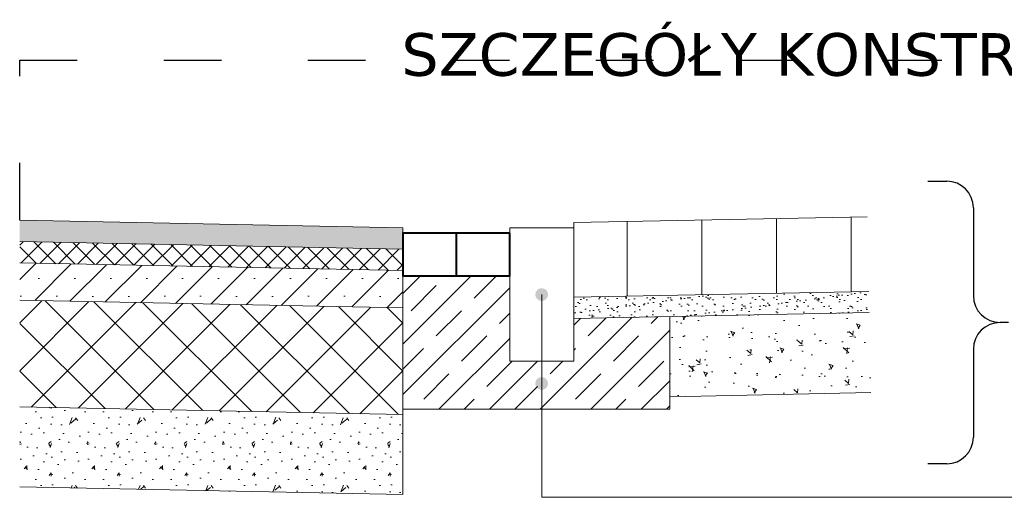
# Model space of a CAD drawing. Header units: millimetres. Extents: x 2422 to 2697, y 999 to 1037.
# Tile 26 of 48: x 2674.212 to 2676.057, y 1004.521 to 1005.417. Entities that reach past the tile are written whole.
import ezdxf

# ---------------------------------------------------------------- set-up
doc = ezdxf.new("R2010")
doc.units = ezdxf.units.MM
doc.linetypes.add('ACAD_ISO03W100', pattern=[30, 12, -18])
for name, color, linetype, lineweight, true_color in [('1_warstwa_ścier.', 7, 'Continuous', 15, 0x636363), ('2_warstwa_wiąż.', 7, 'Continuous', 13, 0x8d8268), ('Podbudowa_beton', 7, 'Continuous', 13, 0x906713), ('Podbudowa_z_betonu_asfaltowego', 7, 'Continuous', 5, 0x8d8268)]:
    doc.layers.add(name, color=color, linetype=linetype, lineweight=lineweight, true_color=true_color)
doc.layers.add('1_warstwa_ścier._wypel', color=7, linetype='Continuous', true_color=0x636363, transparency=0.7)
doc.layers.add('4_podbudowa_pom.', color=7, linetype='Continuous', true_color=0x906713)
for name, color, linetype, lineweight in [('_JB_Opisowe', 7, 'Continuous', 0), ('_JB_Podsypka', 30, 'Continuous', 9), ('_JB_Ława', 1, 'Continuous', 13), ('_PN-ściek', 4, 'Continuous', 40), ('kraweznik', 5, 'Continuous', 13), ('zabruk', 27, 'Continuous', 5)]:
    doc.layers.add(name, color=color, linetype=linetype, lineweight=lineweight)
doc.layers.add('_SZK-opis_0.2', color=7, linetype='Continuous')
doc.layers.add('TEMP', color=80, linetype='Continuous', plot=False)
doc.styles.add('kuba', font='verdana.ttf', dxfattribs={"height": 0.1})

msp = doc.modelspace()

# ---------------------------------------------------------------- hatches: boundary and pattern name
at = {"layer": '1_warstwa_ścier._wypel', "lineweight": 13, "ltscale": 0.09, "transparency": 33554508}
h = msp.add_hatch(color=7, dxfattribs=at)
h.dxf.hatch_style = 1
h.paths.add_polyline_path([(2674.2119, 1005.0003), (2674.9302, 1004.986), (2674.9302, 1005.026), (2674.2119, 1005.0404)])
at = {"layer": '2_warstwa_wiąż.', "lineweight": 13, "ltscale": 0.09}
h = msp.add_hatch(dxfattribs=at)
h.set_pattern_fill('ANSI37', scale=0.008, angle=90)
h.set_pattern_definition([(135, (142.873611, -861.554162), (-0.01796051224, -0.01796051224), []), (225, (142.873611, -861.554162), (0.01796051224, -0.01796051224), [])])
h.paths.add_polyline_path([(2674.2119, 1005.0003), (2674.2119, 1004.9603), (2674.9302, 1004.946), (2674.9302, 1004.986)])
at = {"layer": '4_podbudowa_pom.', "lineweight": 13, "ltscale": 0.09}
h = msp.add_hatch(dxfattribs=at)
h.set_pattern_fill('ANSI37', scale=0.02, angle=90)
h.set_pattern_definition([(135, (-852.24537, 824.434143), (-0.0449012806, -0.0449012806), []), (225, (-852.24537, 824.434143), (0.0449012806, -0.0449012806), [])])
h.paths.add_polyline_path([(2674.9302, 1004.876), (2674.2119, 1004.8903), (2674.2119, 1004.6903), (2674.9302, 1004.6759)])
h = msp.add_hatch(dxfattribs=at)
h.set_pattern_fill('CONC', scale=0.005, angle=90)
h.set_pattern_definition([(90, (-849.82665, 824.50478), (-0.127, 2e-16), [0, -0.127]), (90, (-849.7822, 824.50605), (-0.127, 2e-16), [0, -0.127]), (90, (-849.85078, 824.50986), (-0.127, 2e-16), [0, -0.127]), (68.1986, (-849.81141, 824.443815), (0.12699998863, 0.38100003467), [0.013678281, -0.670237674]), (306.8699, (-849.80633, 824.456515), (-0.25400001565, 0.38099998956), [0.00635, -0.62865]), (220.6013, (-849.80252, 824.451435), (0.761999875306, 0.635000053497), [0.011708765, -1.159173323]), (296.5651, (-849.78728, 824.409525), (0.1270001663, -0.1269998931), [0.002839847, -0.281140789]), (56.3099, (-849.78601, 824.406985), (0.12700016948, 0.25399994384), [0.004579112, -0.453325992]), (198.4349, (-849.78347, 824.410795), (-0.2540000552, -0.1269997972), [0.004016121, -0.397593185]), (315, (-849.77458, 824.490805), (0.1270000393, -3e-16), [0.005388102, -0.174216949]), (90, (-849.77077, 824.487), (-0.127, 0.127), [0.00762, -0.11938]), (225, (-849.77077, 824.494615), (-2e-16, -0.1270000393), [0.005388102, -0.174216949]), (341.5651, (-849.85586, 824.475565), (-0.2540000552, 0.1269997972), [0.004016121, -0.397593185]), (90, (-849.85205, 824.4743), (-0.127, 0.127), [0.00635, -0.12065]), (233.1301, (-849.85205, 824.480645), (-0.25400001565, -0.38099998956), [0.00635, -0.62865]), (303.6901, (-849.85713, 824.408255), (-0.12700016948, 0.25399994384), [0.004579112, -0.453325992]), (71.5651, (-849.85459, 824.404445), (-0.1269997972, -0.2540000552), [0.008032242, -0.393577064]), (216.8699, (-849.85205, 824.412065), (0.38099998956, 0.25400001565), [0.00635, -0.62865]), (90, (-849.85205, 824.44509), (-0.127, 2e-16), [0, -0.127]), (90, (-849.81903, 824.4108), (-0.127, 2e-16), [0, -0.127]), (90, (-849.77204, 824.44636), (-0.127, 2e-16), [0, -0.127]), (90, (-849.81141, 824.48065), (-0.127, 2e-16), [0, -0.127]), (90, (-849.833, 824.44382), (-0.127, 2e-16), [0, -0.127]), (90, (-849.83681, 824.41588), (-0.127, 2e-16), [0, -0.127]), (90, (-849.82919, 824.4273), (-0.127, 2e-16), [0, -0.127]), (90, (-849.79871, 824.42223), (-0.127, 2e-16), [0, -0.127]), (90, (-849.80379, 824.39175), (-0.127, 2e-16), [0, -0.127]), (90, (-849.833, 824.39302), (-0.127, 2e-16), [0, -0.127]), (90, (-849.86094, 824.3892), (-0.127, 2e-16), [0, -0.127]), (90, (-849.86602, 824.42858), (-0.127, 2e-16), [0, -0.127]), (90, (-849.8711, 824.45652), (-0.127, 2e-16), [0, -0.127]), (90, (-849.86602, 824.50097), (-0.127, 2e-16), [0, -0.127]), (90, (-849.82665, 824.47049), (-0.127, 2e-16), [0, -0.127]), (90, (-849.84951, 824.45779), (-0.127, 2e-16), [0, -0.127]), (90, (-849.78855, 824.46795), (-0.127, 2e-16), [0, -0.127]), (90, (-849.7822, 824.42985), (-0.127, 2e-16), [0, -0.127]), (90, (-849.75426, 824.46795), (-0.127, 2e-16), [0, -0.127]), (90, (-849.76188, 824.42604), (-0.127, 2e-16), [0, -0.127]), (90, (-849.75807, 824.3854), (-0.127, 2e-16), [0, -0.127]), (90, (-849.75172, 824.40064), (-0.127, 2e-16), [0, -0.127]), (90, (-849.7695, 824.4019), (-0.127, 2e-16), [0, -0.127]), (90, (-849.74918, 824.487), (-0.127, 2e-16), [0, -0.127]), (90, (-849.80125, 824.50224), (-0.127, 2e-16), [0, -0.127]), (90, (-849.83935, 824.49589), (-0.127, 2e-16), [0, -0.127]), (90, (-849.74791, 824.43747), (-0.127, 2e-16), [0, -0.127])])
h.paths.add_polyline_path([(2674.9302, 1004.5259), (2674.9302, 1004.6759), (2674.2119, 1004.6903), (2674.2119, 1004.5403)])
at = {"layer": '_JB_Opisowe', "ltscale": 0.09}
h = msp.add_hatch(color=256, dxfattribs=at)
h.dxf.hatch_style = 1
h.paths.add_polyline_path([(2675.1782, 1004.901, 1), (2675.2022, 1004.901, 1)])
h = msp.add_hatch(color=256, dxfattribs=at)
h.dxf.hatch_style = 1
h.paths.add_polyline_path([(2675.1782, 1004.7343, 1), (2675.2022, 1004.7343, 1)])
at = {"layer": '_JB_Podsypka', "lineweight": 13, "ltscale": 0.09}
h = msp.add_hatch(dxfattribs=at)
h.set_pattern_fill('AR-SAND', scale=0.0005, style=0)
h.set_pattern_definition([(37.5, (-46.671054, -26.810532), (-0.00080001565, 0.02447066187), [0, -0.019304, 0, -0.02159, 0, -0.0206375]), (7.5, (-46.671054, -26.810532), (0.02247616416, 0.03584125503), [0, -0.010414, 0, -0.017399, 0, -0.0066675]), (327.5, (-46.686675, -26.810532), (0.03954961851, 7.185923e-05), [0, -0.00635, 0, -0.02286, 0, -0.029845]), (317.5, (-46.686675, -26.810532), (0.03817782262, 0.01114646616), [0, -0.003175, 0, -0.014986, 0, -0.017145])])
h.paths.add_polyline_path([(2675.8039, 1004.8671), (2675.8031, 1004.907), (2675.2502, 1004.896), (2675.2502, 1004.856), (2675.401, 1004.859)])
at = {"layer": '_JB_Ława', "lineweight": 13}
h = msp.add_hatch(dxfattribs=at)
h.set_pattern_fill('JIS_STN_1E', scale=0.067035, style=0)
h.set_pattern_definition([(45, (2667.07687, 996.196407), (-0.0474008, 0.0474008), []), (45, (2667.12413, 996.196407), (-0.0474008, 0.0474008), [0.06703484, -0.0335174])])
h.paths.add_polyline_path([(2675.4302, 1004.8596), (2675.2502, 1004.856), (2675.2502, 1004.776), (2675.1302, 1004.776), (2675.1302, 1004.836), (2675.1302, 1004.936), (2674.9302, 1004.936), (2674.9302, 1004.686), (2675.4302, 1004.686)])
at = {"layer": 'Podbudowa_beton', "ltscale": 0.09}
h = msp.add_hatch(dxfattribs=at)
h.set_pattern_fill('AR-CONC', scale=0.0005, angle=90)
h.set_pattern_definition([(140, (-46.671854, -26.77054), (0.0079695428, 0.0910923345), [0.009525, -0.104775]), (85, (-46.67185, -26.77054), (-0.0955284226, -0.0176217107), [0.00762, -0.083820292]), (190.4514447, (-46.67119, -26.76295), (-0.087558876, 0.0734706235), [0.0080950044, -0.0890451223]), (136.1842, (-46.69725, -26.77054), (0.021021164, 0.1355395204), [0.0142875, -0.1571625]), (186.6355576, (-46.6955, -26.75924), (-0.123713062, 0.118702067), [0.0121425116, -0.133567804]), (81.184151, (-46.69725, -26.77054), (-0.123713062, 0.118702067), [0.0114299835, -0.125729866]), (111, (-46.690904, -26.75784), (0.051132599, 0.0758071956), [0.009525, -0.104775]), (56, (-46.6909, -26.75784), (-0.092093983, 0.0309010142), [0.00762, -0.08382]), (161.451445, (-46.68664, -26.75152), (-0.0409613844, 0.1067082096), [0.0080950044, -0.0890449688]), (127.5, (-46.671854, -26.77054), (-0.04227751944, 0.00154430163), [0, -0.082804, 0, -0.08509, 0, -0.0841375]), (97.5, (-46.671854, -26.77054), (-0.0500902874, 0.03340983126), [0, -0.048514, 0, -0.080899, 0, -0.0320675]), (57.5, (-46.671854, -26.79886), (0.002864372, 0.0677952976), [0, -0.03175, 0, -0.09906, 0, -0.131445]), (47.5, (-46.671854, -26.81156), (-0.0127132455, 0.0740645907), [0, -0.041275, 0, -0.065786, 0, -0.093345])])
h.paths.add_polyline_path([(2675.8069, 1004.7171), (2675.8039, 1004.8671), (2675.4304, 1004.8596), (2675.4308, 1004.7096)])
at = {"layer": 'Podbudowa_z_betonu_asfaltowego', "ltscale": 0.02}
h = msp.add_hatch(dxfattribs=at)
h.set_pattern_fill('SACNCR', scale=0.02)
h.set_pattern_definition([(45, (-42.526536, -29.02166), (-0.03367596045, 0.03367596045), []), (45, (-42.49286, -29.02166), (-0.03367596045, 0.03367596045), [0, -0.047625])])
h.paths.add_polyline_path([(2674.2119, 1004.9603), (2674.2119, 1004.8903), (2674.9302, 1004.876), (2674.9302, 1004.946)])

# ---------------------------------------------------------------- linework, layer by layer
at = {"layer": '1_warstwa_ścier.', "color": 7}
msp.add_line((2675.8031, 1004.907), (2675.2502, 1004.896), dxfattribs=at)
for points in [[(2674.2119, 1005.0404), (2674.9302, 1005.026)], [(2675.2502, 1005.026), (2675.2502, 1005.036), (2675.8003, 1005.047)], [(2674.2119, 1005.0003), (2674.9302, 1004.986)], [(2674.2119, 1004.9603), (2674.9302, 1004.946)], [(2674.2119, 1004.8903), (2674.9302, 1004.876)], [(2674.2119, 1004.6903), (2674.9302, 1004.6759)], [(2674.2119, 1004.5403), (2674.9302, 1004.5259)]]:
    msp.add_lwpolyline(points, dxfattribs=at)
at = {"layer": '2_warstwa_wiąż.', "color": 7}
msp.add_lwpolyline([(2674.9302, 1004.5259), (2674.9302, 1005.026)], dxfattribs=at)
at = {"layer": '_JB_Opisowe', "ltscale": 0.02}
msp.add_lwpolyline([(2676.2103, 1004.5208), (2675.1902, 1004.5208), (2675.1902, 1004.901)], dxfattribs=at)
at = {"layer": '_JB_Podsypka', "color": 7, "ltscale": 0.09}
for p, q in [((2675.8039, 1004.8671), (2675.2502, 1004.856)), ((2675.8069, 1004.7171), (2675.4302, 1004.7095))]:
    msp.add_line(p, q, dxfattribs=at)
at = {"layer": '_JB_Ława', "color": 7}
msp.add_lwpolyline([(2675.4302, 1004.8596), (2675.4302, 1004.686), (2674.9302, 1004.686), (2674.9302, 1004.936)], dxfattribs=at)
at = {"layer": '_PN-ściek', "ltscale": 0.09}
msp.add_line((2675.0302, 1005.016), (2675.0302, 1004.936), dxfattribs=at)
msp.add_lwpolyline([(2675.1302, 1005.016), (2674.9302, 1005.016), (2674.9302, 1004.936), (2675.1302, 1004.936)], close=True, dxfattribs=at)
at = {"layer": '_SZK-opis_0.2', "ltscale": 0.09}
for p, q in [((2675.9138, 1005.1137), (2675.9493, 1005.1137)), ((2675.9993, 1005.0637), (2675.9993, 1004.8987)), ((2676.0652, 1004.8487), (2676.0493, 1004.8487)), ((2675.9993, 1004.7987), (2675.9993, 1004.6337)), ((2675.9493, 1004.5837), (2675.9136, 1004.5837))]:
    msp.add_line(p, q, dxfattribs=at)
for centre, start, end in [((2675.9493, 1005.0637), 0, 90), ((2676.0493, 1004.8987), 180, 270), ((2676.0493, 1004.7987), 90, 180), ((2675.9493, 1004.6337), 270, 0)]:
    msp.add_arc(centre, 0.05, start, end, dxfattribs=at)
at = {"layer": 'kraweznik', "color": 7, "ltscale": 0.09}
msp.add_lwpolyline([(2675.1302, 1004.776), (2675.2502, 1004.776), (2675.2502, 1005.026), (2675.1302, 1005.026)], close=True, dxfattribs=at)
at = {"layer": 'TEMP', "linetype": 'ACAD_ISO03W100', "ltscale": 0.009}
msp.add_lwpolyline([(2674.2119, 1005.0404), (2674.2119, 1005.3404), (2678.1467, 1005.3404), (2678.1467, 1005.2354)], dxfattribs=at)
at = {"layer": 'zabruk', "color": 7}
for p, q in [((2675.3502, 1005.038), (2675.3502, 1004.898)), ((2675.4902, 1005.0408), (2675.4902, 1004.9008)), ((2675.6302, 1005.0436), (2675.6302, 1004.9036)), ((2675.7702, 1005.0464), (2675.7702, 1004.9064))]:
    msp.add_line(p, q, dxfattribs=at)

# ---------------------------------------------------------------- texts
at = {"layer": '_JB_Opisowe', "insert": (2676.1793, 1005.3404), "char_height": 0.08, "width": 12.85858, "attachment_point": 5, "style": 'kuba'}
msp.add_mtext('SZCZEGÓŁY KONSTRUKCYJNE PRZEKROJU F-F', dxfattribs=at)

doc.saveas('drawing.dxf')
